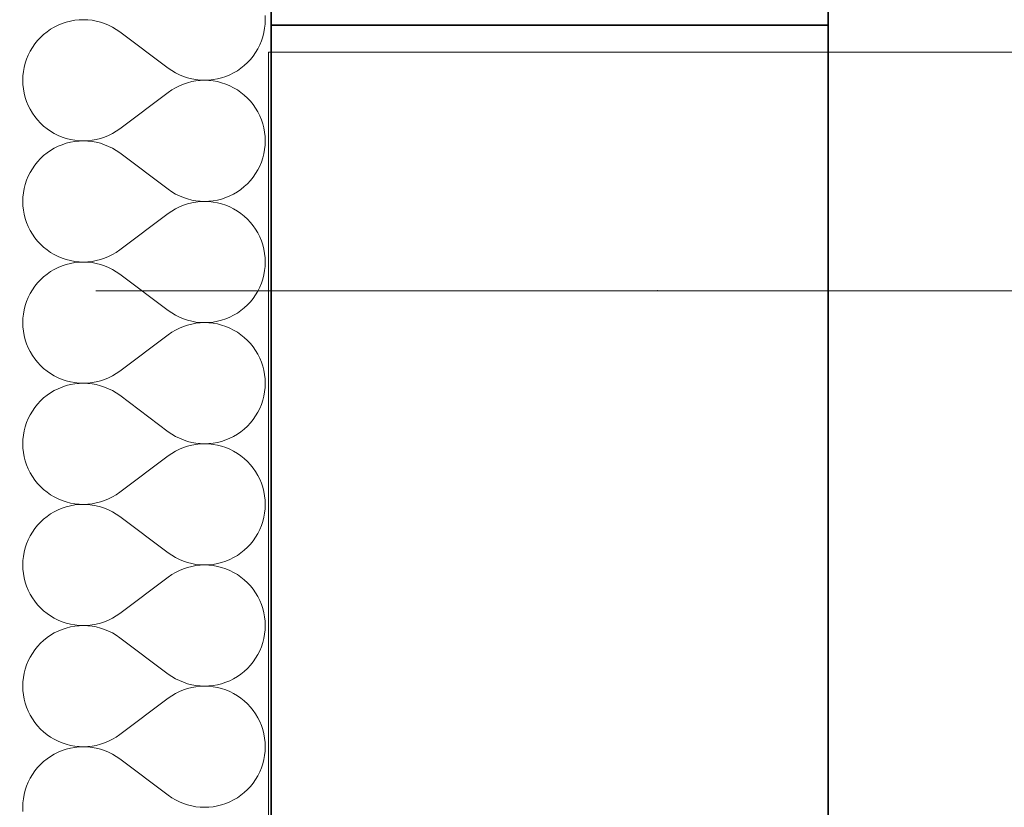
# Model space of a CAD drawing. Header units: millimetres. Extents: x -34676 to 172266, y 39940 to 476087.
# Tile 67 of 256: x 20170 to 20789, y 284198 to 284693. Entities that reach past the tile are written whole.
import ezdxf

# ---------------------------------------------------------------- set-up
doc = ezdxf.new("R2010")
doc.units = ezdxf.units.MM
doc.header["$MEASUREMENT"] = 0
doc.linetypes.add('Kropki i Kreski', pattern=[6.702778, 3.527778, -1.763889, 0, -1.411111])
for name, color, linetype in [('#podkład', 252, 'Continuous'), ('- A - ocieplenie', 7, 'Continuous'), ('Konstrukcja - Siatka mod', 7, 'Continuous'), ('Konstrukcja - Stropy', 7, 'Continuous'), ('Konstrukcja - Ściany zewnętrzne', 7, 'Continuous')]:
    doc.layers.add(name, color=color, linetype=linetype)

# ---------------------------------------------------------------- blocks, each defined once
blk = doc.blocks.new('UHYGFFFF')
at = {"layer": '- A - ocieplenie', "color": 252, "linetype": 'Continuous', "lineweight": 35, "ltscale": 100}
blk.add_line((19937.47, 388486.86), (19937.48, 396062.63), dxfattribs=at)
at = {"layer": '- A - ocieplenie', "color": 252, "linetype": 'Continuous', "lineweight": 13, "ltscale": 100}
for p, q in [((19816.69, 390832.99), (19813.98, 390832.7)), ((19819.4, 390833.09), (19816.69, 390832.99)), ((19822.12, 390832.99), (19819.4, 390833.09)), ((19824.83, 390832.7), (19822.12, 390832.99)), ((19933.67, 390833.09), (19933.57, 390835.81)), ((19933.57, 390830.37), (19933.67, 390833.09)), ((19798.8, 390827.05), (19796.56, 390825.5)), ((19801.14, 390828.44), (19798.8, 390827.05)), ((19803.57, 390829.65), (19801.14, 390828.44)), ((19806.08, 390830.69), (19803.57, 390829.65)), ((19808.67, 390831.55), (19806.08, 390830.69)), ((19811.3, 390832.22), (19808.67, 390831.55)), ((19813.98, 390832.7), (19811.3, 390832.22)), ((19827.51, 390832.21), (19824.83, 390832.7)), ((19830.14, 390831.54), (19827.51, 390832.21)), ((19832.72, 390830.68), (19830.14, 390831.54)), ((19835.23, 390829.63), (19832.72, 390830.68)), ((19837.67, 390828.41), (19835.23, 390829.63)), ((19840, 390827.02), (19837.67, 390828.41)), ((19842.24, 390825.47), (19840, 390827.02)), ((19932.79, 390824.99), (19933.28, 390827.66)), ((19933.28, 390827.66), (19933.57, 390830.37)), ((19792.45, 390821.94), (19790.6, 390819.95)), ((19794.44, 390823.79), (19792.45, 390821.94)), ((19796.56, 390825.5), (19794.44, 390823.79)), ((19872.71, 390802.61), (19842.24, 390825.47)), ((19931.26, 390819.77), (19932.12, 390822.35)), ((19932.12, 390822.35), (19932.79, 390824.99)), ((19787.34, 390815.6), (19785.95, 390813.26)), ((19788.89, 390817.83), (19787.34, 390815.6)), ((19790.6, 390819.95), (19788.89, 390817.83)), ((19927.61, 390812.48), (19929, 390814.82)), ((19929, 390814.82), (19930.22, 390817.26)), ((19930.22, 390817.26), (19931.26, 390819.77)), ((19783.69, 390808.31), (19782.83, 390805.73)), ((19784.73, 390810.82), (19783.69, 390808.31)), ((19785.95, 390813.26), (19784.73, 390810.82)), ((19924.35, 390808.13), (19926.06, 390810.25)), ((19926.06, 390810.25), (19927.61, 390812.48)), ((19782.16, 390803.09), (19781.67, 390800.42)), ((19782.83, 390805.73), (19782.16, 390803.09)), ((19872.71, 390802.61), (19874.95, 390801.06)), ((19916.15, 390801.03), (19918.39, 390802.58)), ((19918.39, 390802.58), (19920.51, 390804.29)), ((19920.51, 390804.29), (19922.5, 390806.14)), ((19922.5, 390806.14), (19924.35, 390808.13)), ((19781.38, 390797.71), (19781.28, 390794.99)), ((19781.67, 390800.42), (19781.38, 390797.71)), ((19874.95, 390801.06), (19877.29, 390799.67)), ((19877.29, 390799.67), (19879.72, 390798.45)), ((19879.72, 390798.45), (19882.23, 390797.4)), ((19882.23, 390797.4), (19884.81, 390796.54)), ((19884.81, 390796.54), (19887.45, 390795.87)), ((19887.45, 390795.87), (19890.12, 390795.38)), ((19900.97, 390795.38), (19903.65, 390795.86)), ((19903.65, 390795.86), (19906.28, 390796.53)), ((19906.28, 390796.53), (19908.87, 390797.39)), ((19908.87, 390797.39), (19911.38, 390798.43)), ((19911.38, 390798.43), (19913.81, 390799.64)), ((19913.81, 390799.64), (19916.15, 390801.03)), ((19781.28, 390794.99), (19781.38, 390792.27)), ((19781.38, 390792.27), (19781.67, 390789.57)), ((19877.29, 390790.32), (19874.95, 390788.93)), ((19879.72, 390791.54), (19877.29, 390790.32)), ((19882.23, 390792.58), (19879.72, 390791.54)), ((19884.81, 390793.44), (19882.23, 390792.58)), ((19887.45, 390794.12), (19884.81, 390793.44)), ((19890.12, 390794.6), (19887.45, 390794.12)), ((19890.12, 390795.38), (19892.83, 390795.09)), ((19892.83, 390794.89), (19890.12, 390794.6)), ((19892.83, 390795.09), (19895.55, 390794.99)), ((19895.55, 390794.99), (19892.83, 390794.89)), ((19895.55, 390794.99), (19898.27, 390795.09)), ((19898.27, 390794.9), (19895.55, 390794.99)), ((19898.27, 390795.09), (19900.97, 390795.38)), ((19900.97, 390794.61), (19898.27, 390794.9)), ((19903.65, 390794.13), (19900.97, 390794.61)), ((19906.28, 390793.45), (19903.65, 390794.13)), ((19908.87, 390792.6), (19906.28, 390793.45)), ((19911.38, 390791.56), (19908.87, 390792.6)), ((19913.81, 390790.34), (19911.38, 390791.56)), ((19916.15, 390788.95), (19913.81, 390790.34)), ((19781.67, 390789.57), (19782.16, 390786.89)), ((19782.16, 390786.89), (19782.83, 390784.26)), ((19782.83, 390784.26), (19783.69, 390781.67)), ((19872.71, 390787.37), (19842.24, 390764.52)), ((19874.95, 390788.93), (19872.71, 390787.37)), ((19918.39, 390787.4), (19916.15, 390788.95)), ((19920.51, 390785.7), (19918.39, 390787.4)), ((19922.5, 390783.84), (19920.51, 390785.7)), ((19924.35, 390781.85), (19922.5, 390783.84)), ((19783.69, 390781.67), (19784.73, 390779.16)), ((19784.73, 390779.16), (19785.95, 390776.73)), ((19926.06, 390779.73), (19924.35, 390781.85)), ((19927.61, 390777.5), (19926.06, 390779.73)), ((19929, 390775.16), (19927.61, 390777.5)), ((19785.95, 390776.73), (19787.34, 390774.39)), ((19787.34, 390774.39), (19788.89, 390772.15)), ((19788.89, 390772.15), (19790.6, 390770.04)), ((19930.22, 390772.73), (19929, 390775.16)), ((19931.26, 390770.22), (19930.22, 390772.73)), ((19790.6, 390770.04), (19792.45, 390768.05)), ((19792.45, 390768.05), (19794.44, 390766.19)), ((19794.44, 390766.19), (19796.56, 390764.49)), ((19932.12, 390767.63), (19931.26, 390770.22)), ((19932.79, 390765), (19932.12, 390767.63)), ((19933.28, 390762.32), (19932.79, 390765)), ((19796.56, 390764.49), (19798.8, 390762.94)), ((19798.8, 390762.94), (19801.14, 390761.55)), ((19801.14, 390761.55), (19803.57, 390760.33)), ((19803.57, 390760.33), (19806.08, 390759.29)), ((19806.08, 390759.29), (19808.67, 390758.43)), ((19830.14, 390758.45), (19832.72, 390759.31)), ((19832.72, 390759.31), (19835.23, 390760.35)), ((19835.23, 390760.35), (19837.67, 390761.57)), ((19837.67, 390761.57), (19840, 390762.96)), ((19840, 390762.96), (19842.24, 390764.52)), ((19933.57, 390759.62), (19933.28, 390762.32)), ((19933.67, 390756.9), (19933.57, 390759.62)), ((19803.57, 390753.46), (19801.14, 390752.25)), ((19806.08, 390754.5), (19803.57, 390753.46)), ((19808.67, 390755.36), (19806.08, 390754.5)), ((19808.67, 390758.43), (19811.3, 390757.76)), ((19811.3, 390756.03), (19808.67, 390755.36)), ((19811.3, 390757.76), (19813.98, 390757.28)), ((19813.98, 390756.51), (19811.3, 390756.03)), ((19813.98, 390757.28), (19816.69, 390756.99)), ((19816.69, 390756.8), (19813.98, 390756.51)), ((19816.69, 390756.99), (19819.4, 390756.9)), ((19819.4, 390756.9), (19816.69, 390756.8)), ((19819.4, 390756.9), (19822.12, 390757)), ((19822.12, 390756.8), (19819.4, 390756.9)), ((19822.12, 390757), (19824.83, 390757.29)), ((19824.83, 390756.51), (19822.12, 390756.8)), ((19824.83, 390757.29), (19827.51, 390757.77)), ((19827.51, 390756.02), (19824.83, 390756.51)), ((19827.51, 390757.77), (19830.14, 390758.45)), ((19830.14, 390755.35), (19827.51, 390756.02)), ((19832.72, 390754.48), (19830.14, 390755.35)), ((19835.23, 390753.44), (19832.72, 390754.48)), ((19837.67, 390752.22), (19835.23, 390753.44)), ((19933.28, 390751.47), (19933.57, 390754.18)), ((19933.57, 390754.18), (19933.67, 390756.9)), ((19794.44, 390747.6), (19792.45, 390745.75)), ((19796.56, 390749.31), (19794.44, 390747.6)), ((19798.8, 390750.86), (19796.56, 390749.31)), ((19801.14, 390752.25), (19798.8, 390750.86)), ((19840, 390750.83), (19837.67, 390752.22)), ((19842.24, 390749.28), (19840, 390750.83)), ((19872.71, 390726.42), (19842.24, 390749.28)), ((19932.12, 390746.16), (19932.79, 390748.8)), ((19932.79, 390748.8), (19933.28, 390751.47)), ((19788.89, 390741.64), (19787.34, 390739.41)), ((19790.6, 390743.76), (19788.89, 390741.64)), ((19792.45, 390745.75), (19790.6, 390743.76)), ((19929, 390738.63), (19930.22, 390741.07)), ((19930.22, 390741.07), (19931.26, 390743.58)), ((19931.26, 390743.58), (19932.12, 390746.16)), ((19784.73, 390734.63), (19783.69, 390732.12)), ((19785.95, 390737.07), (19784.73, 390734.63)), ((19787.34, 390739.41), (19785.95, 390737.07)), ((19924.35, 390731.94), (19926.06, 390734.06)), ((19926.06, 390734.06), (19927.61, 390736.29)), ((19927.61, 390736.29), (19929, 390738.63)), ((19782.83, 390729.54), (19782.16, 390726.9)), ((19783.69, 390732.12), (19782.83, 390729.54)), ((19918.39, 390726.39), (19920.51, 390728.1)), ((19920.51, 390728.1), (19922.5, 390729.95)), ((19922.5, 390729.95), (19924.35, 390731.94)), ((19781.67, 390724.23), (19781.38, 390721.52)), ((19782.16, 390726.9), (19781.67, 390724.23)), ((19872.71, 390726.42), (19874.95, 390724.87)), ((19874.95, 390724.87), (19877.29, 390723.48)), ((19877.29, 390723.48), (19879.72, 390722.26)), ((19879.72, 390722.26), (19882.23, 390721.21)), ((19908.87, 390721.2), (19911.38, 390722.24)), ((19911.38, 390722.24), (19913.81, 390723.45)), ((19913.81, 390723.45), (19916.15, 390724.84)), ((19916.15, 390724.84), (19918.39, 390726.39)), ((19781.38, 390721.52), (19781.28, 390718.8)), ((19781.28, 390718.8), (19781.38, 390716.08)), ((19781.38, 390716.08), (19781.67, 390713.38)), ((19882.23, 390716.39), (19879.72, 390715.35)), ((19882.23, 390721.21), (19884.81, 390720.35)), ((19884.81, 390717.25), (19882.23, 390716.39)), ((19884.81, 390720.35), (19887.45, 390719.68)), ((19887.45, 390717.93), (19884.81, 390717.25)), ((19887.45, 390719.68), (19890.12, 390719.19)), ((19890.12, 390718.41), (19887.45, 390717.93)), ((19890.12, 390719.19), (19892.83, 390718.9)), ((19892.83, 390718.7), (19890.12, 390718.41)), ((19892.83, 390718.9), (19895.55, 390718.8)), ((19895.55, 390718.8), (19892.83, 390718.7)), ((19895.55, 390718.8), (19898.27, 390718.9)), ((19898.27, 390718.71), (19895.55, 390718.8)), ((19898.27, 390718.9), (19900.97, 390719.19)), ((19900.97, 390718.42), (19898.27, 390718.71)), ((19900.97, 390719.19), (19903.65, 390719.67)), ((19903.65, 390717.94), (19900.97, 390718.42)), ((19903.65, 390719.67), (19906.28, 390720.34)), ((19906.28, 390717.26), (19903.65, 390717.94)), ((19906.28, 390720.34), (19908.87, 390721.2)), ((19908.87, 390716.41), (19906.28, 390717.26)), ((19911.38, 390715.37), (19908.87, 390716.41)), ((19781.67, 390713.38), (19782.16, 390710.7)), ((19782.16, 390710.7), (19782.83, 390708.06)), ((19872.71, 390711.18), (19842.24, 390688.33)), ((19874.95, 390712.74), (19872.71, 390711.18)), ((19877.29, 390714.13), (19874.95, 390712.74)), ((19879.72, 390715.35), (19877.29, 390714.13)), ((19913.81, 390714.15), (19911.38, 390715.37)), ((19916.15, 390712.76), (19913.81, 390714.15)), ((19918.39, 390711.21), (19916.15, 390712.76)), ((19920.51, 390709.51), (19918.39, 390711.21)), ((19922.5, 390707.65), (19920.51, 390709.51)), ((19782.83, 390708.06), (19783.69, 390705.48)), ((19783.69, 390705.48), (19784.73, 390702.97)), ((19924.35, 390705.66), (19922.5, 390707.65)), ((19926.06, 390703.54), (19924.35, 390705.66)), ((19927.61, 390701.31), (19926.06, 390703.54)), ((19784.73, 390702.97), (19785.95, 390700.54)), ((19785.95, 390700.54), (19787.34, 390698.2)), ((19787.34, 390698.2), (19788.89, 390695.96)), ((19929, 390698.97), (19927.61, 390701.31)), ((19930.22, 390696.54), (19929, 390698.97)), ((19788.89, 390695.96), (19790.6, 390693.85)), ((19790.6, 390693.85), (19792.45, 390691.86)), ((19792.45, 390691.86), (19794.44, 390690)), ((19931.26, 390694.02), (19930.22, 390696.54)), ((19932.12, 390691.44), (19931.26, 390694.02)), ((19932.79, 390688.81), (19932.12, 390691.44)), ((19794.44, 390690), (19796.56, 390688.3)), ((19796.56, 390688.3), (19798.8, 390686.75)), ((19798.8, 390686.75), (19801.14, 390685.36)), ((19801.14, 390685.36), (19803.57, 390684.14)), ((19835.23, 390684.16), (19837.67, 390685.38)), ((19837.67, 390685.38), (19840, 390686.77)), ((19840, 390686.77), (19842.24, 390688.33)), ((19933.28, 390686.13), (19932.79, 390688.81)), ((19933.57, 390683.43), (19933.28, 390686.13)), ((19803.57, 390684.14), (19806.08, 390683.1)), ((19806.08, 390678.31), (19803.57, 390677.27)), ((19806.08, 390683.1), (19808.67, 390682.24)), ((19808.67, 390679.17), (19806.08, 390678.31)), ((19808.67, 390682.24), (19811.3, 390681.57)), ((19811.3, 390679.84), (19808.67, 390679.17)), ((19811.3, 390681.57), (19813.98, 390681.09)), ((19813.98, 390680.32), (19811.3, 390679.84)), ((19813.98, 390681.09), (19816.69, 390680.8)), ((19816.69, 390680.61), (19813.98, 390680.32)), ((19816.69, 390680.8), (19819.4, 390680.71)), ((19819.4, 390680.71), (19816.69, 390680.61)), ((19819.4, 390680.71), (19822.12, 390680.81)), ((19822.12, 390680.61), (19819.4, 390680.71)), ((19822.12, 390680.81), (19824.83, 390681.1)), ((19824.83, 390680.31), (19822.12, 390680.61)), ((19824.83, 390681.1), (19827.51, 390681.58)), ((19827.51, 390679.83), (19824.83, 390680.31)), ((19827.51, 390681.58), (19830.14, 390682.26)), ((19830.14, 390679.16), (19827.51, 390679.83)), ((19830.14, 390682.26), (19832.72, 390683.12)), ((19832.72, 390678.29), (19830.14, 390679.16)), ((19832.72, 390683.12), (19835.23, 390684.16)), ((19933.67, 390680.71), (19933.57, 390683.43)), ((19933.57, 390677.99), (19933.67, 390680.71)), ((19796.56, 390673.12), (19794.44, 390671.41)), ((19798.8, 390674.67), (19796.56, 390673.12)), ((19801.14, 390676.05), (19798.8, 390674.67)), ((19803.57, 390677.27), (19801.14, 390676.05)), ((19835.23, 390677.25), (19832.72, 390678.29)), ((19837.67, 390676.03), (19835.23, 390677.25)), ((19840, 390674.64), (19837.67, 390676.03)), ((19842.24, 390673.09), (19840, 390674.64)), ((19872.71, 390650.23), (19842.24, 390673.09)), ((19932.12, 390669.97), (19932.79, 390672.61)), ((19932.79, 390672.61), (19933.28, 390675.28)), ((19933.28, 390675.28), (19933.57, 390677.99)), ((19790.6, 390667.57), (19788.89, 390665.45)), ((19792.45, 390669.56), (19790.6, 390667.57)), ((19794.44, 390671.41), (19792.45, 390669.56)), ((19930.22, 390664.88), (19931.26, 390667.39)), ((19931.26, 390667.39), (19932.12, 390669.97)), ((19785.95, 390660.88), (19784.73, 390658.44)), ((19787.34, 390663.21), (19785.95, 390660.88)), ((19788.89, 390665.45), (19787.34, 390663.21)), ((19926.06, 390657.87), (19927.61, 390660.1)), ((19927.61, 390660.1), (19929, 390662.44)), ((19929, 390662.44), (19930.22, 390664.88)), ((19783.69, 390655.93), (19782.83, 390653.35)), ((19784.73, 390658.44), (19783.69, 390655.93)), ((19920.51, 390651.91), (19922.5, 390653.76)), ((19922.5, 390653.76), (19924.35, 390655.75)), ((19924.35, 390655.75), (19926.06, 390657.87)), ((19781.67, 390648.03), (19781.38, 390645.33)), ((19782.16, 390650.71), (19781.67, 390648.03)), ((19782.83, 390653.35), (19782.16, 390650.71)), ((19872.71, 390650.23), (19874.95, 390648.68)), ((19874.95, 390648.68), (19877.29, 390647.29)), ((19913.81, 390647.26), (19916.15, 390648.65)), ((19916.15, 390648.65), (19918.39, 390650.2)), ((19918.39, 390650.2), (19920.51, 390651.91)), ((19781.38, 390645.33), (19781.28, 390642.61)), ((19781.28, 390642.61), (19781.38, 390639.89)), ((19877.29, 390647.29), (19879.72, 390646.07)), ((19879.72, 390646.07), (19882.23, 390645.02)), ((19882.23, 390645.02), (19884.81, 390644.16)), ((19884.81, 390644.16), (19887.45, 390643.49)), ((19887.45, 390641.73), (19884.81, 390641.06)), ((19887.45, 390643.49), (19890.12, 390643)), ((19890.12, 390642.22), (19887.45, 390641.73)), ((19890.12, 390643), (19892.83, 390642.71)), ((19892.83, 390642.51), (19890.12, 390642.22)), ((19892.83, 390642.71), (19895.55, 390642.61)), ((19895.55, 390642.61), (19892.83, 390642.51)), ((19895.55, 390642.61), (19898.27, 390642.71)), ((19898.27, 390642.52), (19895.55, 390642.61)), ((19898.27, 390642.71), (19900.97, 390643)), ((19900.97, 390642.23), (19898.27, 390642.52)), ((19900.97, 390643), (19903.65, 390643.48)), ((19903.65, 390641.75), (19900.97, 390642.23)), ((19903.65, 390643.48), (19906.28, 390644.15)), ((19906.28, 390641.07), (19903.65, 390641.75)), ((19906.28, 390644.15), (19908.87, 390645.01)), ((19908.87, 390645.01), (19911.38, 390646.05)), ((19911.38, 390646.05), (19913.81, 390647.26)), ((19781.38, 390639.89), (19781.67, 390637.19)), ((19781.67, 390637.19), (19782.16, 390634.51)), ((19872.71, 390634.99), (19842.24, 390612.14)), ((19874.95, 390636.55), (19872.71, 390634.99)), ((19877.29, 390637.94), (19874.95, 390636.55)), ((19879.72, 390639.16), (19877.29, 390637.94)), ((19882.23, 390640.2), (19879.72, 390639.16)), ((19884.81, 390641.06), (19882.23, 390640.2)), ((19908.87, 390640.22), (19906.28, 390641.07)), ((19911.38, 390639.18), (19908.87, 390640.22)), ((19913.81, 390637.96), (19911.38, 390639.18)), ((19916.15, 390636.57), (19913.81, 390637.96)), ((19918.39, 390635.02), (19916.15, 390636.57)), ((19920.51, 390633.32), (19918.39, 390635.02)), ((19782.16, 390634.51), (19782.83, 390631.87)), ((19782.83, 390631.87), (19783.69, 390629.29)), ((19783.69, 390629.29), (19784.73, 390626.78)), ((19922.5, 390631.46), (19920.51, 390633.32)), ((19924.35, 390629.47), (19922.5, 390631.46)), ((19926.06, 390627.35), (19924.35, 390629.47)), ((19784.73, 390626.78), (19785.95, 390624.35)), ((19785.95, 390624.35), (19787.34, 390622.01)), ((19927.61, 390625.12), (19926.06, 390627.35)), ((19929, 390622.78), (19927.61, 390625.12)), ((19930.22, 390620.35), (19929, 390622.78)), ((19787.34, 390622.01), (19788.89, 390619.77)), ((19788.89, 390619.77), (19790.6, 390617.66)), ((19790.6, 390617.66), (19792.45, 390615.67)), ((19931.26, 390617.83), (19930.22, 390620.35)), ((19932.12, 390615.25), (19931.26, 390617.83)), ((19792.45, 390615.67), (19794.44, 390613.81)), ((19794.44, 390613.81), (19796.56, 390612.11)), ((19796.56, 390612.11), (19798.8, 390610.56)), ((19798.8, 390610.56), (19801.14, 390609.17)), ((19837.67, 390609.19), (19840, 390610.58)), ((19840, 390610.58), (19842.24, 390612.14)), ((19932.79, 390612.62), (19932.12, 390615.25)), ((19933.28, 390609.94), (19932.79, 390612.62)), ((19801.14, 390609.17), (19803.57, 390607.95)), ((19803.57, 390607.95), (19806.08, 390606.91)), ((19806.08, 390606.91), (19808.67, 390606.05)), ((19808.67, 390606.05), (19811.3, 390605.38)), ((19811.3, 390605.38), (19813.98, 390604.9)), ((19813.98, 390604.13), (19811.3, 390603.65)), ((19813.98, 390604.9), (19816.69, 390604.61)), ((19816.69, 390604.42), (19813.98, 390604.13)), ((19816.69, 390604.61), (19819.4, 390604.52)), ((19819.4, 390604.52), (19816.69, 390604.42)), ((19819.4, 390604.52), (19822.12, 390604.61)), ((19822.12, 390604.42), (19819.4, 390604.52)), ((19822.12, 390604.61), (19824.83, 390604.91)), ((19824.83, 390604.12), (19822.12, 390604.42)), ((19824.83, 390604.91), (19827.51, 390605.39)), ((19827.51, 390603.64), (19824.83, 390604.12)), ((19827.51, 390605.39), (19830.14, 390606.07)), ((19830.14, 390606.07), (19832.72, 390606.93)), ((19832.72, 390606.93), (19835.23, 390607.97)), ((19835.23, 390607.97), (19837.67, 390609.19)), ((19933.57, 390607.23), (19933.28, 390609.94)), ((19933.67, 390604.52), (19933.57, 390607.23)), ((19933.57, 390601.8), (19933.67, 390604.52)), ((19798.8, 390598.48), (19796.56, 390596.93)), ((19801.14, 390599.86), (19798.8, 390598.48)), ((19803.57, 390601.08), (19801.14, 390599.86)), ((19806.08, 390602.12), (19803.57, 390601.08)), ((19808.67, 390602.98), (19806.08, 390602.12)), ((19811.3, 390603.65), (19808.67, 390602.98)), ((19830.14, 390602.96), (19827.51, 390603.64)), ((19832.72, 390602.1), (19830.14, 390602.96)), ((19835.23, 390601.06), (19832.72, 390602.1)), ((19837.67, 390599.84), (19835.23, 390601.06)), ((19840, 390598.45), (19837.67, 390599.84)), ((19842.24, 390596.9), (19840, 390598.45)), ((19932.79, 390596.41), (19933.28, 390599.09)), ((19933.28, 390599.09), (19933.57, 390601.8)), ((19792.45, 390593.37), (19790.6, 390591.38)), ((19794.44, 390595.22), (19792.45, 390593.37)), ((19796.56, 390596.93), (19794.44, 390595.22)), ((19872.71, 390574.04), (19842.24, 390596.9)), ((19931.26, 390591.2), (19932.12, 390593.78)), ((19932.12, 390593.78), (19932.79, 390596.41)), ((19787.34, 390587.02), (19785.95, 390584.68)), ((19788.89, 390589.26), (19787.34, 390587.02)), ((19790.6, 390591.38), (19788.89, 390589.26)), ((19927.61, 390583.91), (19929, 390586.25)), ((19929, 390586.25), (19930.22, 390588.68)), ((19930.22, 390588.68), (19931.26, 390591.2)), ((19783.69, 390579.74), (19782.83, 390577.16)), ((19784.73, 390582.25), (19783.69, 390579.74)), ((19785.95, 390584.68), (19784.73, 390582.25)), ((19922.5, 390577.57), (19924.35, 390579.56)), ((19924.35, 390579.56), (19926.06, 390581.68)), ((19926.06, 390581.68), (19927.61, 390583.91)), ((19782.16, 390574.52), (19781.67, 390571.84)), ((19782.83, 390577.16), (19782.16, 390574.52)), ((19872.71, 390574.04), (19874.95, 390572.49)), ((19916.15, 390572.46), (19918.39, 390574.01)), ((19918.39, 390574.01), (19920.51, 390575.72)), ((19920.51, 390575.72), (19922.5, 390577.57)), ((19781.38, 390569.14), (19781.28, 390566.42)), ((19781.67, 390571.84), (19781.38, 390569.14)), ((19874.95, 390572.49), (19877.29, 390571.1)), ((19877.29, 390571.1), (19879.72, 390569.88)), ((19879.72, 390569.88), (19882.23, 390568.83)), ((19882.23, 390568.83), (19884.81, 390567.97)), ((19884.81, 390567.97), (19887.45, 390567.3)), ((19887.45, 390567.3), (19890.12, 390566.81)), ((19900.97, 390566.81), (19903.65, 390567.29)), ((19903.65, 390567.29), (19906.28, 390567.96)), ((19906.28, 390567.96), (19908.87, 390568.82)), ((19908.87, 390568.82), (19911.38, 390569.86)), ((19911.38, 390569.86), (19913.81, 390571.07)), ((19913.81, 390571.07), (19916.15, 390572.46)), ((19781.28, 390566.42), (19781.38, 390563.7)), ((19781.38, 390563.7), (19781.67, 390561)), ((19781.67, 390561), (19782.16, 390558.32)), ((19877.29, 390561.75), (19874.95, 390560.36)), ((19879.72, 390562.97), (19877.29, 390561.75)), ((19882.23, 390564.01), (19879.72, 390562.97)), ((19884.81, 390564.87), (19882.23, 390564.01)), ((19887.45, 390565.54), (19884.81, 390564.87)), ((19890.12, 390566.03), (19887.45, 390565.54)), ((19890.12, 390566.81), (19892.83, 390566.52)), ((19892.83, 390566.32), (19890.12, 390566.03)), ((19892.83, 390566.52), (19895.55, 390566.42)), ((19895.55, 390566.42), (19892.83, 390566.32)), ((19895.55, 390566.42), (19898.27, 390566.52)), ((19898.27, 390566.33), (19895.55, 390566.42)), ((19898.27, 390566.52), (19900.97, 390566.81)), ((19900.97, 390566.04), (19898.27, 390566.33)), ((19903.65, 390565.55), (19900.97, 390566.04)), ((19906.28, 390564.88), (19903.65, 390565.55)), ((19908.87, 390564.03), (19906.28, 390564.88)), ((19911.38, 390562.99), (19908.87, 390564.03)), ((19913.81, 390561.77), (19911.38, 390562.99)), ((19916.15, 390560.38), (19913.81, 390561.77)), ((19782.16, 390558.32), (19782.83, 390555.68)), ((19782.83, 390555.68), (19783.69, 390553.1)), ((19872.71, 390558.8), (19842.24, 390535.94)), ((19874.95, 390560.36), (19872.71, 390558.8)), ((19918.39, 390558.83), (19916.15, 390560.38)), ((19920.51, 390557.12), (19918.39, 390558.83)), ((19922.5, 390555.27), (19920.51, 390557.12)), ((19924.35, 390553.28), (19922.5, 390555.27)), ((19783.69, 390553.1), (19784.73, 390550.59)), ((19784.73, 390550.59), (19785.95, 390548.16)), ((19926.06, 390551.16), (19924.35, 390553.28)), ((19927.61, 390548.93), (19926.06, 390551.16)), ((19929, 390546.59), (19927.61, 390548.93)), ((19785.95, 390548.16), (19787.34, 390545.82)), ((19787.34, 390545.82), (19788.89, 390543.58)), ((19788.89, 390543.58), (19790.6, 390541.47)), ((19930.22, 390544.16), (19929, 390546.59)), ((19931.26, 390541.64), (19930.22, 390544.16)), ((19790.6, 390541.47), (19792.45, 390539.47)), ((19792.45, 390539.47), (19794.44, 390537.62)), ((19794.44, 390537.62), (19796.56, 390535.92)), ((19932.12, 390539.06), (19931.26, 390541.64)), ((19932.79, 390536.43), (19932.12, 390539.06)), ((19933.28, 390533.75), (19932.79, 390536.43)), ((19796.56, 390535.92), (19798.8, 390534.36)), ((19798.8, 390534.36), (19801.14, 390532.98)), ((19801.14, 390532.98), (19803.57, 390531.76)), ((19803.57, 390531.76), (19806.08, 390530.72)), ((19806.08, 390530.72), (19808.67, 390529.86)), ((19808.67, 390529.86), (19811.3, 390529.19)), ((19827.51, 390529.2), (19830.14, 390529.88)), ((19830.14, 390529.88), (19832.72, 390530.74)), ((19832.72, 390530.74), (19835.23, 390531.78)), ((19835.23, 390531.78), (19837.67, 390533)), ((19837.67, 390533), (19840, 390534.39)), ((19840, 390534.39), (19842.24, 390535.94)), ((19933.57, 390531.04), (19933.28, 390533.75)), ((19933.67, 390528.33), (19933.57, 390531.04)), ((19801.14, 390523.67), (19798.8, 390522.29)), ((19803.57, 390524.89), (19801.14, 390523.67)), ((19806.08, 390525.93), (19803.57, 390524.89)), ((19808.67, 390526.79), (19806.08, 390525.93)), ((19811.3, 390527.46), (19808.67, 390526.79)), ((19811.3, 390529.19), (19813.98, 390528.71)), ((19813.98, 390527.94), (19811.3, 390527.46)), ((19813.98, 390528.71), (19816.69, 390528.42)), ((19816.69, 390528.23), (19813.98, 390527.94)), ((19816.69, 390528.42), (19819.4, 390528.33)), ((19819.4, 390528.33), (19816.69, 390528.23)), ((19819.4, 390528.33), (19822.12, 390528.42)), ((19822.12, 390528.23), (19819.4, 390528.33)), ((19822.12, 390528.42), (19824.83, 390528.72)), ((19824.83, 390527.93), (19822.12, 390528.23)), ((19824.83, 390528.72), (19827.51, 390529.2)), ((19827.51, 390527.45), (19824.83, 390527.93)), ((19830.14, 390526.77), (19827.51, 390527.45)), ((19832.72, 390525.91), (19830.14, 390526.77)), ((19835.23, 390524.87), (19832.72, 390525.91)), ((19837.67, 390523.65), (19835.23, 390524.87)), ((19840, 390522.26), (19837.67, 390523.65)), ((19933.28, 390522.9), (19933.57, 390525.61)), ((19933.57, 390525.61), (19933.67, 390528.33)), ((19794.44, 390519.03), (19792.45, 390517.18)), ((19796.56, 390520.74), (19794.44, 390519.03)), ((19798.8, 390522.29), (19796.56, 390520.74)), ((19842.24, 390520.71), (19840, 390522.26)), ((19872.71, 390497.85), (19842.24, 390520.71)), ((19931.26, 390515.01), (19932.12, 390517.59)), ((19932.12, 390517.59), (19932.79, 390520.22)), ((19932.79, 390520.22), (19933.28, 390522.9)), ((19788.89, 390513.07), (19787.34, 390510.83)), ((19790.6, 390515.19), (19788.89, 390513.07)), ((19792.45, 390517.18), (19790.6, 390515.19)), ((19929, 390510.06), (19930.22, 390512.49)), ((19930.22, 390512.49), (19931.26, 390515.01)), ((19784.73, 390506.06), (19783.69, 390503.55)), ((19785.95, 390508.49), (19784.73, 390506.06)), ((19787.34, 390510.83), (19785.95, 390508.49)), ((19924.35, 390503.37), (19926.06, 390505.49)), ((19926.06, 390505.49), (19927.61, 390507.72)), ((19927.61, 390507.72), (19929, 390510.06)), ((19782.83, 390500.97), (19782.16, 390498.33)), ((19783.69, 390503.55), (19782.83, 390500.97)), ((19918.39, 390497.82), (19920.51, 390499.53)), ((19920.51, 390499.53), (19922.5, 390501.38)), ((19922.5, 390501.38), (19924.35, 390503.37)), ((19781.38, 390492.95), (19781.28, 390490.23)), ((19781.67, 390495.65), (19781.38, 390492.95)), ((19782.16, 390498.33), (19781.67, 390495.65)), ((19872.71, 390497.85), (19874.95, 390496.3)), ((19874.95, 390496.3), (19877.29, 390494.91)), ((19877.29, 390494.91), (19879.72, 390493.69)), ((19879.72, 390493.69), (19882.23, 390492.64)), ((19908.87, 390492.63), (19911.38, 390493.67)), ((19911.38, 390493.67), (19913.81, 390494.88)), ((19913.81, 390494.88), (19916.15, 390496.27)), ((19916.15, 390496.27), (19918.39, 390497.82)), ((19781.28, 390490.23), (19781.38, 390487.51)), ((19781.38, 390487.51), (19781.67, 390484.81)), ((19879.72, 390486.77), (19877.29, 390485.55)), ((19882.23, 390487.82), (19879.72, 390486.77)), ((19882.23, 390492.64), (19884.81, 390491.78)), ((19884.81, 390488.68), (19882.23, 390487.82)), ((19884.81, 390491.78), (19887.45, 390491.11)), ((19887.45, 390489.35), (19884.81, 390488.68)), ((19887.45, 390491.11), (19890.12, 390490.62)), ((19890.12, 390489.84), (19887.45, 390489.35)), ((19890.12, 390490.62), (19892.83, 390490.33)), ((19892.83, 390490.13), (19890.12, 390489.84)), ((19892.83, 390490.33), (19895.55, 390490.23)), ((19895.55, 390490.23), (19892.83, 390490.13)), ((19895.55, 390490.23), (19898.27, 390490.33)), ((19898.27, 390490.13), (19895.55, 390490.23)), ((19898.27, 390490.33), (19900.97, 390490.61)), ((19900.97, 390489.85), (19898.27, 390490.13)), ((19900.97, 390490.61), (19903.65, 390491.1)), ((19903.65, 390489.36), (19900.97, 390489.85)), ((19903.65, 390491.1), (19906.28, 390491.77)), ((19906.28, 390488.69), (19903.65, 390489.36)), ((19906.28, 390491.77), (19908.87, 390492.63)), ((19908.87, 390487.83), (19906.28, 390488.69)), ((19911.38, 390486.8), (19908.87, 390487.83)), ((19913.81, 390485.58), (19911.38, 390486.8)), ((19781.67, 390484.81), (19782.16, 390482.13)), ((19782.16, 390482.13), (19782.83, 390479.49)), ((19872.71, 390482.61), (19842.24, 390459.75)), ((19874.95, 390484.16), (19872.71, 390482.61)), ((19877.29, 390485.55), (19874.95, 390484.16)), ((19916.15, 390484.19), (19913.81, 390485.58)), ((19918.39, 390482.64), (19916.15, 390484.19)), ((19920.51, 390480.93), (19918.39, 390482.64)), ((19922.5, 390479.08), (19920.51, 390480.93)), ((19782.83, 390479.49), (19783.69, 390476.91)), ((19783.69, 390476.91), (19784.73, 390474.4)), ((19784.73, 390474.4), (19785.95, 390471.97)), ((19924.35, 390477.09), (19922.5, 390479.08)), ((19926.06, 390474.97), (19924.35, 390477.09)), ((19927.61, 390472.74), (19926.06, 390474.97)), ((19785.95, 390471.97), (19787.34, 390469.63)), ((19787.34, 390469.63), (19788.89, 390467.39)), ((19929, 390470.4), (19927.61, 390472.74)), ((19930.22, 390467.97), (19929, 390470.4)), ((19931.26, 390465.45), (19930.22, 390467.97)), ((19788.89, 390467.39), (19790.6, 390465.27)), ((19790.6, 390465.27), (19792.45, 390463.28)), ((19792.45, 390463.28), (19794.44, 390461.43)), ((19932.12, 390462.87), (19931.26, 390465.45)), ((19932.79, 390460.24), (19932.12, 390462.87)), ((19794.44, 390461.43), (19796.56, 390459.72)), ((19796.56, 390459.72), (19798.8, 390458.17)), ((19798.8, 390458.17), (19801.14, 390456.79)), ((19801.14, 390456.79), (19803.57, 390455.57)), ((19832.72, 390454.55), (19835.23, 390455.59)), ((19835.23, 390455.59), (19837.67, 390456.81)), ((19837.67, 390456.81), (19840, 390458.2)), ((19840, 390458.2), (19842.24, 390459.75)), ((19933.28, 390457.56), (19932.79, 390460.24)), ((19933.57, 390454.85), (19933.28, 390457.56)), ((19803.57, 390455.57), (19806.08, 390454.53)), ((19806.08, 390449.74), (19803.57, 390448.7)), ((19806.08, 390454.53), (19808.67, 390453.67)), ((19808.67, 390450.6), (19806.08, 390449.74)), ((19808.67, 390453.67), (19811.3, 390453)), ((19811.3, 390451.27), (19808.67, 390450.6)), ((19811.3, 390453), (19813.98, 390452.52)), ((19813.98, 390451.75), (19811.3, 390451.27)), ((19813.98, 390452.52), (19816.69, 390452.23)), ((19816.69, 390452.04), (19813.98, 390451.75)), ((19816.69, 390452.23), (19819.4, 390452.13)), ((19819.4, 390452.13), (19816.69, 390452.04)), ((19819.4, 390452.13), (19822.12, 390452.23)), ((19822.12, 390452.04), (19819.4, 390452.13)), ((19822.12, 390452.23), (19824.83, 390452.53)), ((19824.83, 390451.74), (19822.12, 390452.04)), ((19824.83, 390452.53), (19827.51, 390453.01)), ((19827.51, 390451.26), (19824.83, 390451.74)), ((19827.51, 390453.01), (19830.14, 390453.69)), ((19830.14, 390450.58), (19827.51, 390451.26)), ((19830.14, 390453.69), (19832.72, 390454.55)), ((19832.72, 390449.72), (19830.14, 390450.58)), ((19835.23, 390448.68), (19832.72, 390449.72)), ((19933.28, 390446.71), (19933.57, 390449.42)), ((19933.67, 390452.13), (19933.57, 390454.85)), ((19933.57, 390449.42), (19933.67, 390452.13)), ((19796.56, 390444.55), (19794.44, 390442.84)), ((19798.8, 390446.1), (19796.56, 390444.55)), ((19801.14, 390447.48), (19798.8, 390446.1)), ((19803.57, 390448.7), (19801.14, 390447.48)), ((19837.67, 390447.46), (19835.23, 390448.68)), ((19840, 390446.07), (19837.67, 390447.46)), ((19842.24, 390444.52), (19840, 390446.07)), ((19872.71, 390421.66), (19842.24, 390444.52)), ((19932.12, 390441.4), (19932.79, 390444.03)), ((19932.79, 390444.03), (19933.28, 390446.71)), ((19790.6, 390439), (19788.89, 390436.88)), ((19792.45, 390440.99), (19790.6, 390439)), ((19794.44, 390442.84), (19792.45, 390440.99)), ((19930.22, 390436.3), (19931.26, 390438.82)), ((19931.26, 390438.82), (19932.12, 390441.4)), ((19785.95, 390432.3), (19784.73, 390429.87)), ((19787.34, 390434.64), (19785.95, 390432.3)), ((19788.89, 390436.88), (19787.34, 390434.64)), ((19926.06, 390429.3), (19927.61, 390431.53)), ((19927.61, 390431.53), (19929, 390433.87)), ((19929, 390433.87), (19930.22, 390436.3)), ((19782.83, 390424.78), (19782.16, 390422.14)), ((19783.69, 390427.36), (19782.83, 390424.78)), ((19784.73, 390429.87), (19783.69, 390427.36)), ((19920.51, 390423.34), (19922.5, 390425.19)), ((19922.5, 390425.19), (19924.35, 390427.18)), ((19924.35, 390427.18), (19926.06, 390429.3)), ((19781.67, 390419.46), (19781.38, 390416.76)), ((19782.16, 390422.14), (19781.67, 390419.46)), ((19872.71, 390421.66), (19874.95, 390420.11)), ((19874.95, 390420.11), (19877.29, 390418.72)), ((19877.29, 390418.72), (19879.72, 390417.5)), ((19911.38, 390417.47), (19913.81, 390418.69)), ((19913.81, 390418.69), (19916.15, 390420.08)), ((19916.15, 390420.08), (19918.39, 390421.63)), ((19918.39, 390421.63), (19920.51, 390423.34)), ((19781.38, 390416.76), (19781.28, 390414.04)), ((19781.28, 390414.04), (19781.38, 390411.32)), ((19879.72, 390417.5), (19882.23, 390416.45)), ((19882.23, 390416.45), (19884.81, 390415.59)), ((19884.81, 390412.49), (19882.23, 390411.63)), ((19884.81, 390415.59), (19887.45, 390414.92)), ((19887.45, 390413.16), (19884.81, 390412.49)), ((19887.45, 390414.92), (19890.12, 390414.43)), ((19890.12, 390413.65), (19887.45, 390413.16)), ((19890.12, 390414.43), (19892.83, 390414.14)), ((19892.83, 390413.94), (19890.12, 390413.65)), ((19892.83, 390414.14), (19895.55, 390414.04)), ((19895.55, 390414.04), (19892.83, 390413.94)), ((19895.55, 390414.04), (19898.27, 390414.14)), ((19898.27, 390413.94), (19895.55, 390414.04)), ((19898.27, 390414.14), (19900.97, 390414.42)), ((19900.97, 390413.66), (19898.27, 390413.94)), ((19900.97, 390414.42), (19903.65, 390414.91)), ((19903.65, 390413.17), (19900.97, 390413.66)), ((19903.65, 390414.91), (19906.28, 390415.58)), ((19906.28, 390412.5), (19903.65, 390413.17)), ((19906.28, 390415.58), (19908.87, 390416.44)), ((19908.87, 390411.64), (19906.28, 390412.5)), ((19908.87, 390416.44), (19911.38, 390417.47)), ((19781.38, 390411.32), (19781.67, 390408.62)), ((19781.67, 390408.62), (19782.16, 390405.94)), ((19872.71, 390406.42), (19842.24, 390383.56)), ((19874.95, 390407.97), (19872.71, 390406.42)), ((19877.29, 390409.36), (19874.95, 390407.97)), ((19879.72, 390410.58), (19877.29, 390409.36)), ((19882.23, 390411.63), (19879.72, 390410.58)), ((19911.38, 390410.6), (19908.87, 390411.64)), ((19913.81, 390409.39), (19911.38, 390410.6)), ((19916.15, 390408), (19913.81, 390409.39)), ((19918.39, 390406.45), (19916.15, 390408)), ((19920.51, 390404.74), (19918.39, 390406.45)), ((19782.16, 390405.94), (19782.83, 390403.3)), ((19782.83, 390403.3), (19783.69, 390400.72)), ((19783.69, 390400.72), (19784.73, 390398.21)), ((19922.5, 390402.89), (19920.51, 390404.74)), ((19924.35, 390400.9), (19922.5, 390402.89)), ((19926.06, 390398.78), (19924.35, 390400.9)), ((19784.73, 390398.21), (19785.95, 390395.78)), ((19785.95, 390395.78), (19787.34, 390393.44)), ((19927.61, 390396.55), (19926.06, 390398.78)), ((19929, 390394.21), (19927.61, 390396.55)), ((19930.22, 390391.78), (19929, 390394.21)), ((19787.34, 390393.44), (19788.89, 390391.2)), ((19788.89, 390391.2), (19790.6, 390389.08)), ((19790.6, 390389.08), (19792.45, 390387.09)), ((19931.26, 390389.26), (19930.22, 390391.78)), ((19932.12, 390386.68), (19931.26, 390389.26)), ((19792.45, 390387.09), (19794.44, 390385.24)), ((19794.44, 390385.24), (19796.56, 390383.53)), ((19796.56, 390383.53), (19798.8, 390381.98)), ((19798.8, 390381.98), (19801.14, 390380.6)), ((19837.67, 390380.62), (19840, 390382.01)), ((19840, 390382.01), (19842.24, 390383.56)), ((19932.79, 390384.05), (19932.12, 390386.68)), ((19933.28, 390381.37), (19932.79, 390384.05)), ((19933.57, 390378.66), (19933.28, 390381.37)), ((19801.14, 390380.6), (19803.57, 390379.38)), ((19803.57, 390379.38), (19806.08, 390378.34)), ((19806.08, 390378.34), (19808.67, 390377.48)), ((19808.67, 390377.48), (19811.3, 390376.81)), ((19811.3, 390376.81), (19813.98, 390376.33)), ((19813.98, 390375.56), (19811.3, 390375.08)), ((19813.98, 390376.33), (19816.69, 390376.04)), ((19816.69, 390375.85), (19813.98, 390375.56)), ((19816.69, 390376.04), (19819.4, 390375.94)), ((19819.4, 390375.94), (19816.69, 390375.85)), ((19819.4, 390375.94), (19822.12, 390376.04)), ((19822.12, 390375.85), (19819.4, 390375.94)), ((19822.12, 390376.04), (19824.83, 390376.34)), ((19824.83, 390375.55), (19822.12, 390375.85)), ((19824.83, 390376.34), (19827.51, 390376.82)), ((19827.51, 390375.07), (19824.83, 390375.55)), ((19827.51, 390376.82), (19830.14, 390377.5)), ((19830.14, 390377.5), (19832.72, 390378.36)), ((19832.72, 390378.36), (19835.23, 390379.4)), ((19835.23, 390379.4), (19837.67, 390380.62)), ((19933.67, 390375.94), (19933.57, 390378.66)), ((19933.57, 390373.23), (19933.67, 390375.94)), ((19798.8, 390369.91), (19796.56, 390368.35)), ((19801.14, 390371.29), (19798.8, 390369.91)), ((19803.57, 390372.51), (19801.14, 390371.29)), ((19806.08, 390373.55), (19803.57, 390372.51)), ((19808.67, 390374.41), (19806.08, 390373.55)), ((19811.3, 390375.08), (19808.67, 390374.41)), ((19830.14, 390374.39), (19827.51, 390375.07)), ((19832.72, 390373.53), (19830.14, 390374.39)), ((19835.23, 390372.49), (19832.72, 390373.53)), ((19837.67, 390371.27), (19835.23, 390372.49)), ((19840, 390369.88), (19837.67, 390371.27)), ((19842.24, 390368.33), (19840, 390369.88)), ((19932.79, 390367.84), (19933.28, 390370.52)), ((19933.28, 390370.52), (19933.57, 390373.23)), ((19790.6, 390362.8), (19788.89, 390360.69)), ((19792.45, 390364.8), (19790.6, 390362.8)), ((19794.44, 390366.65), (19792.45, 390364.8)), ((19796.56, 390368.35), (19794.44, 390366.65)), ((19872.71, 390345.47), (19842.24, 390368.33)), ((19931.26, 390362.63), (19932.12, 390365.21)), ((19932.12, 390365.21), (19932.79, 390367.84)), ((19787.34, 390358.45), (19785.95, 390356.11)), ((19788.89, 390360.69), (19787.34, 390358.45)), ((19927.61, 390355.34), (19929, 390357.68)), ((19929, 390357.68), (19930.22, 390360.11)), ((19930.22, 390360.11), (19931.26, 390362.63)), ((19783.69, 390351.17), (19782.83, 390348.59)), ((19784.73, 390353.68), (19783.69, 390351.17)), ((19785.95, 390356.11), (19784.73, 390353.68)), ((19922.5, 390349), (19924.35, 390350.99)), ((19924.35, 390350.99), (19926.06, 390353.11)), ((19926.06, 390353.11), (19927.61, 390355.34)), ((19782.16, 390345.95), (19781.67, 390343.27)), ((19782.83, 390348.59), (19782.16, 390345.95)), ((19872.71, 390345.47), (19874.95, 390343.91)), ((19916.15, 390343.89), (19918.39, 390345.44)), ((19918.39, 390345.44), (19920.51, 390347.15)), ((19920.51, 390347.15), (19922.5, 390349)), ((19781.38, 390340.57), (19781.28, 390337.85)), ((19781.67, 390343.27), (19781.38, 390340.57)), ((19874.95, 390343.91), (19877.29, 390342.52)), ((19877.29, 390342.52), (19879.72, 390341.3)), ((19879.72, 390341.3), (19882.23, 390340.26)), ((19882.23, 390340.26), (19884.81, 390339.4)), ((19884.81, 390339.4), (19887.45, 390338.73)), ((19887.45, 390338.73), (19890.12, 390338.24)), ((19890.12, 390338.24), (19892.83, 390337.95)), ((19898.27, 390337.94), (19900.97, 390338.23)), ((19900.97, 390338.23), (19903.65, 390338.72)), ((19903.65, 390338.72), (19906.28, 390339.39)), ((19906.28, 390339.39), (19908.87, 390340.24)), ((19908.87, 390340.24), (19911.38, 390341.28)), ((19911.38, 390341.28), (19913.81, 390342.5)), ((19913.81, 390342.5), (19916.15, 390343.89)), ((19781.28, 390337.85), (19781.38, 390335.13)), ((19892.83, 390337.95), (19895.55, 390337.85)), ((19895.55, 390337.85), (19898.27, 390337.94))]:
    blk.add_line(p, q, dxfattribs=at)
at = {"color": 252, "linetype": 'Continuous', "lineweight": 35, "ltscale": 100}
for p, q in [((19937.47, 391709.67), (19937.47, 390829.67)), ((20287.47, 390829.67), (20287.47, 391709.67))]:
    blk.add_line(p, q, dxfattribs=at)
at = {"layer": 'Konstrukcja - Siatka mod', "color": 252, "linetype": 'Kropki i Kreski', "lineweight": 13, "ltscale": 100}
for q in [(19180.02, 390662.63), (49624.58, 390662.63)]:
    blk.add_line((20180.02, 390662.63), q, dxfattribs=at)
blk.add_point((20180.02, 390662.63), dxfattribs=at)
blk.add_point((20180.02, 390662.63), dxfattribs=at)
at = {"layer": 'Konstrukcja - Stropy', "color": 252, "linetype": 'Continuous', "lineweight": 13, "ltscale": 100}
for p, q in [((19937.48, 388030.59), (19937.48, 395682.67)), ((19937.48, 388030.59), (19937.48, 395682.67)), ((19935.63, 390812.63), (19935.63, 382844.47)), ((22477.56, 390812.63), (19935.63, 390812.63))]:
    blk.add_line(p, q, dxfattribs=at)
at = {"layer": 'Konstrukcja - Ściany zewnętrzne', "color": 252, "linetype": 'Continuous', "lineweight": 35, "ltscale": 100}
for p, q in [((20117.47, 390829.67), (19937.47, 390829.67)), ((19937.47, 390829.67), (19937.48, 388486.86)), ((20167.47, 390829.67), (20117.47, 390829.67)), ((20287.47, 390829.67), (20167.47, 390829.67)), ((20287.47, 389447.63), (20287.47, 390829.67))]:
    blk.add_line(p, q, dxfattribs=at)

msp = doc.modelspace()

# ---------------------------------------------------------------- block references
at = {"layer": '#podkład'}
msp.add_blockref('UHYGFFFF', (390.91, -106139.89), dxfattribs=at)

doc.saveas('drawing.dxf')
